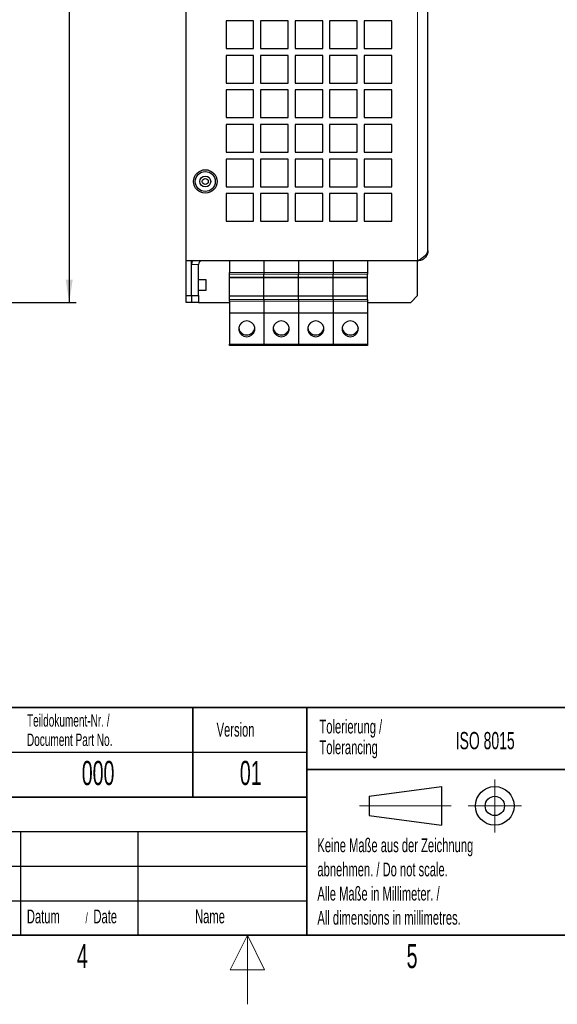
# Model space of a CAD drawing. Header units: millimetres. Extents: x 5 to 418, y 2 to 292.
# Tile 3 of 9: x 184 to 262, y 2 to 145. Entities that reach past the tile are written whole.
import ezdxf

# ---------------------------------------------------------------- set-up
doc = ezdxf.new("R2010")
doc.units = ezdxf.units.MM
doc.layers.add('SLD-0', color=7, linetype='Continuous')
doc.styles.add('SLDTEXTSTYLE0', font='TXT', dxfattribs={"width": 0.605})
doc.dimstyles.new('SLDDIMSTYLE0', dxfattribs={"dimtxt": 3.5, "dimasz": 3.302, "dimexe": 0, "dimexo": 0.0625, "dimgap": 0.875, "dimtad": 1, "dimlfac": 2, "dimrnd": 1e-09, "dimzin": 12, "dimdsep": 46, "dimtxsty": 'SLDTEXTSTYLE0', "dimsah": 1, "dimcen": 0.09, "dimadec": 0, "dimazin": 3, "dimtfac": 1, "dimtofl": 0, "dimtmove": 0, "dimatfit": 3, "dimfxl": 1, "dimfrac": 2, "dimtolj": 1, "dimtzin": 12, "dimarcsym": 0})

# ---------------------------------------------------------------- blocks, each defined once
blk = doc.blocks.new('_D_4')
at = {"layer": 'SLD-0', "color": 7}
for p, q in [((175.09, 253.64), (192.19, 253.64)), ((191.19, 253.64), (191.19, 103.64)), ((175.09, 103.64), (192.19, 103.64))]:
    blk.add_line(p, q, dxfattribs=at)
for points in [[(191.19, 253.64), (190.68, 250.34), (191.7, 250.34)], [(191.19, 103.64), (191.7, 106.94), (190.68, 106.94)]]:
    blk.add_solid(points, dxfattribs=at)
at = {"layer": 'SLD-0', "color": 7, "insert": (186.68, 174.63), "char_height": 3.5, "attachment_point": 1, "rotation": 90, "style": 'SLDTEXTSTYLE0'}
blk.add_mtext('300', dxfattribs=at)

msp = doc.modelspace()

# ---------------------------------------------------------------- linework, layer by layer
at = {"color": 7, "linetype": 'Continuous', "lineweight": 25}
for p, q in [((208.1575, 109.6429), (208.1575, 247.6429)), ((243.1575, 111.1429), (243.1575, 246.1429)), ((217.9075, 144.3929), (213.9075, 144.3929)), ((213.9075, 144.3929), (213.9075, 140.3929)), ((217.9075, 140.3929), (217.9075, 144.3929)), ((222.9075, 144.3929), (218.9075, 144.3929)), ((218.9075, 144.3929), (218.9075, 140.3929)), ((222.9075, 140.3929), (222.9075, 144.3929)), ((227.9075, 144.3929), (223.9075, 144.3929)), ((223.9075, 144.3929), (223.9075, 140.3929)), ((227.9075, 140.3929), (227.9075, 144.3929)), ((232.9075, 144.3929), (228.9075, 144.3929)), ((228.9075, 144.3929), (228.9075, 140.3929)), ((232.9075, 140.3929), (232.9075, 144.3929)), ((237.9075, 144.3929), (233.9075, 144.3929)), ((233.9075, 144.3929), (233.9075, 140.3929)), ((237.9075, 140.3929), (237.9075, 144.3929)), ((213.9075, 140.3929), (217.9075, 140.3929)), ((218.9075, 140.3929), (222.9075, 140.3929)), ((223.9075, 140.3929), (227.9075, 140.3929)), ((228.9075, 140.3929), (232.9075, 140.3929)), ((233.9075, 140.3929), (237.9075, 140.3929)), ((217.9075, 139.3929), (213.9075, 139.3929)), ((213.9075, 139.3929), (213.9075, 135.3929)), ((217.9075, 135.3929), (217.9075, 139.3929)), ((222.9075, 139.3929), (218.9075, 139.3929)), ((218.9075, 139.3929), (218.9075, 135.3929)), ((222.9075, 135.3929), (222.9075, 139.3929)), ((227.9075, 139.3929), (223.9075, 139.3929)), ((223.9075, 139.3929), (223.9075, 135.3929)), ((227.9075, 135.3929), (227.9075, 139.3929)), ((232.9075, 139.3929), (228.9075, 139.3929)), ((228.9075, 139.3929), (228.9075, 135.3929)), ((232.9075, 135.3929), (232.9075, 139.3929)), ((237.9075, 139.3929), (233.9075, 139.3929)), ((233.9075, 139.3929), (233.9075, 135.3929)), ((237.9075, 135.3929), (237.9075, 139.3929)), ((213.9075, 135.3929), (217.9075, 135.3929)), ((217.9075, 134.3929), (213.9075, 134.3929)), ((213.9075, 134.3929), (213.9075, 130.3929)), ((217.9075, 130.3929), (217.9075, 134.3929)), ((218.9075, 135.3929), (222.9075, 135.3929)), ((222.9075, 134.3929), (218.9075, 134.3929)), ((218.9075, 134.3929), (218.9075, 130.3929)), ((222.9075, 130.3929), (222.9075, 134.3929)), ((223.9075, 135.3929), (227.9075, 135.3929)), ((227.9075, 134.3929), (223.9075, 134.3929)), ((223.9075, 134.3929), (223.9075, 130.3929)), ((227.9075, 130.3929), (227.9075, 134.3929)), ((228.9075, 135.3929), (232.9075, 135.3929)), ((232.9075, 134.3929), (228.9075, 134.3929)), ((228.9075, 134.3929), (228.9075, 130.3929)), ((232.9075, 130.3929), (232.9075, 134.3929)), ((233.9075, 135.3929), (237.9075, 135.3929)), ((237.9075, 134.3929), (233.9075, 134.3929)), ((233.9075, 134.3929), (233.9075, 130.3929)), ((237.9075, 130.3929), (237.9075, 134.3929)), ((213.9075, 130.3929), (217.9075, 130.3929)), ((218.9075, 130.3929), (222.9075, 130.3929)), ((223.9075, 130.3929), (227.9075, 130.3929)), ((228.9075, 130.3929), (232.9075, 130.3929)), ((233.9075, 130.3929), (237.9075, 130.3929)), ((217.9075, 129.3929), (213.9075, 129.3929)), ((213.9075, 129.3929), (213.9075, 125.3929)), ((217.9075, 125.3929), (217.9075, 129.3929)), ((222.9075, 129.3929), (218.9075, 129.3929)), ((218.9075, 129.3929), (218.9075, 125.3929)), ((222.9075, 125.3929), (222.9075, 129.3929)), ((227.9075, 129.3929), (223.9075, 129.3929)), ((223.9075, 129.3929), (223.9075, 125.3929)), ((227.9075, 125.3929), (227.9075, 129.3929)), ((232.9075, 129.3929), (228.9075, 129.3929)), ((228.9075, 129.3929), (228.9075, 125.3929)), ((232.9075, 125.3929), (232.9075, 129.3929)), ((237.9075, 129.3929), (233.9075, 129.3929)), ((233.9075, 129.3929), (233.9075, 125.3929)), ((237.9075, 125.3929), (237.9075, 129.3929)), ((213.9075, 125.3929), (217.9075, 125.3929)), ((217.9075, 124.3929), (213.9075, 124.3929)), ((213.9075, 124.3929), (213.9075, 120.3929)), ((217.9075, 120.3929), (217.9075, 124.3929)), ((218.9075, 125.3929), (222.9075, 125.3929)), ((222.9075, 124.3929), (218.9075, 124.3929)), ((218.9075, 124.3929), (218.9075, 120.3929)), ((222.9075, 120.3929), (222.9075, 124.3929)), ((223.9075, 125.3929), (227.9075, 125.3929)), ((227.9075, 124.3929), (223.9075, 124.3929)), ((223.9075, 124.3929), (223.9075, 120.3929)), ((227.9075, 120.3929), (227.9075, 124.3929)), ((228.9075, 125.3929), (232.9075, 125.3929)), ((232.9075, 124.3929), (228.9075, 124.3929)), ((228.9075, 124.3929), (228.9075, 120.3929)), ((232.9075, 120.3929), (232.9075, 124.3929)), ((233.9075, 125.3929), (237.9075, 125.3929)), ((237.9075, 124.3929), (233.9075, 124.3929)), ((233.9075, 124.3929), (233.9075, 120.3929)), ((237.9075, 120.3929), (237.9075, 124.3929)), ((213.9075, 120.3929), (217.9075, 120.3929)), ((218.9075, 120.3929), (222.9075, 120.3929)), ((223.9075, 120.3929), (227.9075, 120.3929)), ((228.9075, 120.3929), (232.9075, 120.3929)), ((233.9075, 120.3929), (237.9075, 120.3929)), ((217.9075, 119.3929), (213.9075, 119.3929)), ((213.9075, 119.3929), (213.9075, 115.3929)), ((217.9075, 115.3929), (217.9075, 119.3929)), ((222.9075, 119.3929), (218.9075, 119.3929)), ((218.9075, 119.3929), (218.9075, 115.3929)), ((222.9075, 115.3929), (222.9075, 119.3929)), ((227.9075, 119.3929), (223.9075, 119.3929)), ((223.9075, 119.3929), (223.9075, 115.3929)), ((227.9075, 115.3929), (227.9075, 119.3929)), ((232.9075, 119.3929), (228.9075, 119.3929)), ((228.9075, 119.3929), (228.9075, 115.3929)), ((232.9075, 115.3929), (232.9075, 119.3929)), ((237.9075, 119.3929), (233.9075, 119.3929)), ((233.9075, 119.3929), (233.9075, 115.3929)), ((237.9075, 115.3929), (237.9075, 119.3929)), ((213.9075, 115.3929), (217.9075, 115.3929)), ((218.9075, 115.3929), (222.9075, 115.3929)), ((223.9075, 115.3929), (227.9075, 115.3929)), ((228.9075, 115.3929), (232.9075, 115.3929)), ((233.9075, 115.3929), (237.9075, 115.3929)), ((208.1575, 104.6429), (208.1575, 109.6429)), ((241.6575, 109.6429), (208.1575, 109.6429)), ((208.9075, 104.6429), (208.9075, 109.6429)), ((209.9075, 104.6429), (209.9075, 109.1429)), ((214.4075, 109.6429), (214.4075, 107.9617)), ((219.4075, 109.6429), (219.4075, 107.9617)), ((224.4075, 109.6429), (224.4075, 107.9617)), ((229.4075, 109.6429), (229.4075, 107.9617)), ((234.4075, 109.6429), (234.4075, 107.9617)), ((241.6575, 104.6429), (241.6575, 109.6429)), ((214.4075, 107.7451), (214.4075, 107.9617)), ((214.4075, 107.2688), (214.4075, 107.7451)), ((214.4075, 107.2554), (214.4075, 107.2688)), ((214.4075, 107.2554), (219.4075, 107.2554)), ((214.4075, 104.5304), (214.4075, 107.2554)), ((219.4075, 107.9617), (219.4075, 107.7451)), ((219.4075, 107.2688), (219.4075, 107.7451)), ((219.4075, 107.2554), (219.4075, 107.2688)), ((219.4075, 107.2554), (224.4075, 107.2554)), ((219.4075, 104.5304), (219.4075, 107.2554)), ((224.4075, 107.9617), (224.4075, 107.7451)), ((224.4075, 107.2688), (224.4075, 107.7451)), ((224.4075, 107.2554), (224.4075, 107.2688)), ((224.4075, 107.2554), (229.4075, 107.2554)), ((224.4075, 104.5304), (224.4075, 107.2554)), ((229.4075, 107.9617), (229.4075, 107.7451)), ((229.4075, 107.2688), (229.4075, 107.7451)), ((229.4075, 107.2554), (229.4075, 107.2688)), ((229.4075, 107.2554), (234.4075, 107.2554)), ((229.4075, 104.5304), (229.4075, 107.2554)), ((234.4075, 107.9617), (234.4075, 107.7451)), ((234.4075, 107.2688), (234.4075, 107.7451)), ((234.4075, 107.2554), (234.4075, 107.2688)), ((234.4075, 104.5304), (234.4075, 107.2554)), ((211.0518, 106.8804), (209.9075, 106.8804)), ((211.0518, 105.4054), (211.0518, 106.8804)), ((208.1575, 104.6429), (208.9075, 104.6429)), ((208.1575, 103.6429), (208.1575, 104.6429)), ((208.9075, 104.6429), (208.9075, 103.6429)), ((208.9075, 104.6429), (209.9075, 104.6429)), ((209.9075, 105.4054), (211.0518, 105.4054)), ((209.9075, 104.6429), (209.9075, 103.6429)), ((219.4075, 104.5304), (214.4075, 104.5304)), ((214.4075, 104.517), (214.4075, 104.5304)), ((214.4075, 104.0407), (214.4075, 104.517)), ((224.4075, 104.5304), (219.4075, 104.5304)), ((219.4075, 104.517), (219.4075, 104.5304)), ((219.4075, 104.0407), (219.4075, 104.517)), ((229.4075, 104.5304), (224.4075, 104.5304)), ((224.4075, 104.517), (224.4075, 104.5304)), ((224.4075, 104.0407), (224.4075, 104.517)), ((234.4075, 104.5304), (229.4075, 104.5304)), ((229.4075, 104.517), (229.4075, 104.5304)), ((229.4075, 104.0407), (229.4075, 104.517)), ((234.4075, 104.517), (234.4075, 104.5304)), ((234.4075, 104.0407), (234.4075, 104.517)), ((240.6575, 103.6429), (241.6575, 104.6429)), ((208.9075, 103.6429), (208.1575, 103.6429)), ((209.9075, 103.6429), (208.9075, 103.6429)), ((209.9075, 103.6429), (214.4075, 103.6429)), ((214.4075, 103.8242), (214.4075, 104.0407)), ((214.4075, 103.8242), (214.4075, 102.058)), ((219.4075, 104.0407), (219.4075, 103.8242)), ((219.4075, 103.8242), (219.4075, 102.058)), ((224.4075, 104.0407), (224.4075, 103.8242)), ((224.4075, 103.8242), (224.4075, 102.058)), ((229.4075, 104.0407), (229.4075, 103.8242)), ((229.4075, 103.8242), (229.4075, 102.058)), ((234.4075, 104.0407), (234.4075, 103.8242)), ((234.4075, 103.8242), (234.4075, 102.058)), ((234.4075, 103.6429), (240.6575, 103.6429)), ((219.4075, 102.058), (214.4075, 102.058)), ((214.4075, 102.058), (214.4075, 97.5782)), ((224.4075, 102.058), (219.4075, 102.058)), ((219.4075, 102.058), (219.4075, 97.5782)), ((224.4075, 102.058), (224.4075, 97.5782)), ((229.4075, 102.058), (224.4075, 102.058)), ((234.4075, 102.058), (229.4075, 102.058)), ((229.4075, 102.058), (229.4075, 97.5782)), ((234.4075, 102.058), (234.4075, 97.5782)), ((214.4075, 97.3929), (214.4075, 97.5782)), ((219.4075, 97.3929), (214.4075, 97.3929)), ((219.4075, 97.5782), (219.4075, 97.3929)), ((224.4075, 97.3929), (219.4075, 97.3929)), ((224.4075, 97.5782), (224.4075, 97.3929)), ((229.4075, 97.3929), (224.4075, 97.3929)), ((229.4075, 97.5782), (229.4075, 97.3929)), ((234.4075, 97.3929), (229.4075, 97.3929)), ((234.4075, 97.5782), (234.4075, 97.3929))]:
    msp.add_line(p, q, dxfattribs=at)
at = {"color": 7, "linetype": 'Continuous', "lineweight": 18}
for p, q in [((241.6575, 109.6429), (241.6575, 247.6429)), ((209.9075, 109.1429), (208.9075, 109.1429)), ((214.4075, 107.9617), (219.4075, 107.9617)), ((219.4075, 107.7451), (214.4075, 107.7451)), ((214.4075, 107.2688), (219.4075, 107.2688)), ((219.4075, 107.9617), (224.4075, 107.9617)), ((224.4075, 107.7451), (219.4075, 107.7451)), ((219.4075, 107.2688), (224.4075, 107.2688)), ((224.4075, 107.9617), (229.4075, 107.9617)), ((229.4075, 107.7451), (224.4075, 107.7451)), ((224.4075, 107.2688), (229.4075, 107.2688)), ((229.4075, 107.9617), (234.4075, 107.9617)), ((234.4075, 107.7451), (229.4075, 107.7451)), ((229.4075, 107.2688), (234.4075, 107.2688)), ((214.4075, 104.517), (219.4075, 104.517)), ((219.4075, 104.517), (224.4075, 104.517)), ((224.4075, 104.517), (229.4075, 104.517)), ((229.4075, 104.517), (234.4075, 104.517)), ((214.4075, 104.0407), (219.4075, 104.0407)), ((219.4075, 103.8242), (214.4075, 103.8242)), ((219.4075, 104.0407), (224.4075, 104.0407)), ((224.4075, 103.8242), (219.4075, 103.8242)), ((224.4075, 104.0407), (229.4075, 104.0407)), ((229.4075, 103.8242), (224.4075, 103.8242)), ((229.4075, 104.0407), (234.4075, 104.0407)), ((234.4075, 103.8242), (229.4075, 103.8242)), ((214.4075, 97.5782), (219.4075, 97.5782)), ((219.4075, 97.5782), (224.4075, 97.5782)), ((224.4075, 97.5782), (229.4075, 97.5782)), ((229.4075, 97.5782), (234.4075, 97.5782))]:
    msp.add_line(p, q, dxfattribs=at)
at = {"color": 7, "linetype": 'Continuous', "lineweight": 25, "flags": 128}
for points in [[(208.9932, 109.6429), (208.9363, 109.4356), (208.9075, 109.1429)], [(216.9075, 98.6728), (217.3093, 98.7412), (217.6627, 98.9383), (217.925, 99.2403), (218.0646, 99.6107), (218.0646, 100.0048), (217.925, 100.3752), (217.6627, 100.6772), (217.3093, 100.8743), (216.9075, 100.9427), (216.5056, 100.8743), (216.1522, 100.6772), (215.8899, 100.3752), (215.7503, 100.0048), (215.7503, 99.6107), (215.8899, 99.2403), (216.1522, 98.9383), (216.5056, 98.7412), (216.9075, 98.6728)], [(221.9075, 98.6728), (222.3093, 98.7412), (222.6627, 98.9383), (222.925, 99.2403), (223.0646, 99.6107), (223.0646, 100.0048), (222.925, 100.3752), (222.6627, 100.6772), (222.3093, 100.8743), (221.9075, 100.9427), (221.5056, 100.8743), (221.1522, 100.6772), (220.8899, 100.3752), (220.7503, 100.0048), (220.7503, 99.6107), (220.8899, 99.2403), (221.1522, 98.9383), (221.5056, 98.7412), (221.9075, 98.6728)], [(226.9075, 98.6728), (227.3093, 98.7412), (227.6627, 98.9383), (227.925, 99.2403), (228.0646, 99.6107), (228.0646, 100.0048), (227.925, 100.3752), (227.6627, 100.6772), (227.3093, 100.8743), (226.9075, 100.9427), (226.5056, 100.8743), (226.1522, 100.6772), (225.8899, 100.3752), (225.7503, 100.0048), (225.7503, 99.6107), (225.8899, 99.2403), (226.1522, 98.9383), (226.5056, 98.7412), (226.9075, 98.6728)], [(231.9075, 98.6728), (232.3093, 98.7412), (232.6627, 98.9383), (232.925, 99.2403), (233.0646, 99.6107), (233.0646, 100.0048), (232.925, 100.3752), (232.6627, 100.6772), (232.3093, 100.8743), (231.9075, 100.9427), (231.5056, 100.8743), (231.1522, 100.6772), (230.8899, 100.3752), (230.7503, 100.0048), (230.7503, 99.6107), (230.8899, 99.2403), (231.1522, 98.9383), (231.5056, 98.7412), (231.9075, 98.6728)]]:
    msp.add_lwpolyline(points, dxfattribs=at)
at = {"color": 7, "linetype": 'Continuous', "lineweight": 25}
for radius in [1.7, 1.45, 0.7875, 0.4375]:
    msp.add_circle((210.9075, 121.1429), radius, dxfattribs=at)
for centre, radius, start, end in [((210.4075, 109.1429), 0.5, 90, 180), ((216.8887, 100.0902), 1.1587, 187.589178, 270.927085), ((216.9292, 100.0867), 1.1553, 268.919791, 352.563946), ((221.8887, 100.0902), 1.1587, 187.589178, 270.927085), ((221.9292, 100.0867), 1.1553, 268.919791, 352.563946), ((226.8887, 100.0902), 1.1587, 187.589178, 270.927085), ((226.9292, 100.0867), 1.1553, 268.919791, 352.563946), ((231.8887, 100.0902), 1.1587, 187.589178, 270.927085), ((231.9292, 100.0867), 1.1553, 268.919791, 352.563946)]:
    msp.add_arc(centre, radius, start, end, dxfattribs=at)
msp.add_open_spline([(241.6575, 109.6429), (241.8577, 109.7703), (242.2585, 110.0252), (242.7605, 110.4075), (243.0957, 110.7803), (243.1374, 111.0253), (243.1575, 111.1429)], degree=3, knots=[0, 0, 0, 0, 0.25472594, 0.50961788, 0.76451087, 1, 1, 1, 1], dxfattribs=at)
msp.add_open_spline([(243.1575, 111.1429), (243.1349, 110.9464), (243.0898, 110.5533), (242.7429, 110.0575), (242.2471, 109.7106), (241.854, 109.6655), (241.6575, 109.6429)], degree=3, dxfattribs=at)
at = {"layer": 'SLD-0', "lineweight": 35}
for p, q in [((158.1167, 45), (225.6167, 45)), ((209.1167, 45), (209.1167, 32)), ((225.6167, 45), (225.6167, 32)), ((225.6167, 45), (266.3305, 45)), ((225.6167, 45), (225.6167, 36)), ((225.6167, 36), (266.3305, 36)), ((225.6167, 36), (225.6167, 12)), ((158.1167, 32), (225.6167, 32)), ((225.6167, 32), (225.6167, 12)), ((26, 12), (408, 12)), ((158.1167, 12), (225.6167, 12)), ((225.6167, 12), (266.3305, 12))]:
    msp.add_line(p, q, dxfattribs=at)
at = {"layer": 'SLD-0'}
for p, q in [((158.1167, 38.5), (225.6167, 38.5)), ((158.1167, 27), (225.6167, 27)), ((184.1167, 27), (184.1167, 12)), ((201.1167, 27), (201.1167, 12)), ((158.1167, 22), (225.6167, 22)), ((158.1167, 17), (225.6167, 17))]:
    msp.add_line(p, q, dxfattribs=at)
at = {"layer": 'SLD-0', "lineweight": 18}
for p, q in [((252.8396, 34.5746), (252.8396, 26.8746)), ((233.2396, 30.7246), (246.5396, 30.7246)), ((248.9896, 30.7246), (256.6896, 30.7246)), ((217, 12), (214.5, 7)), ((217, 2), (217, 12)), ((219.5, 7), (217, 12)), ((214.5, 7), (219.5, 7))]:
    msp.add_line(p, q, dxfattribs=at)
at = {"layer": 'SLD-0', "lineweight": 25}
for p, q in [((234.6396, 32.1246), (245.1396, 33.5246)), ((245.1396, 33.5246), (245.1396, 27.9246)), ((158.1167, 32), (225.6167, 32)), ((234.6396, 32.1246), (234.6396, 29.3246)), ((234.6396, 29.3246), (245.1396, 27.9246))]:
    msp.add_line(p, q, dxfattribs=at)
for radius in [2.8, 1.4]:
    msp.add_circle((252.8396, 30.7246), radius, dxfattribs=at)

# ---------------------------------------------------------------- texts
at = {"layer": 'SLD-0', "style": 'SLDTEXTSTYLE0'}
for s, insert, char_height, attachment_point in [('Teildokument-Nr. /', (185.0721, 44.0073), 1.8, 1), ('Version', (212.5452, 42.7601), 2, 1), ('Tolerierung /', (227.4391, 43.2172), 2, 1), ('ISO 8015', (247.1716, 41.4342), 2.5, 1), ('Document Part No.', (185.0721, 41.2073), 1.8, 1), ('Tolerancing', (227.4391, 40.2172), 2, 1), ('000', (195.3767, 37.243), 3.5, 2), ('01', (217.4851, 37.2527), 3.5, 2), ('Änderungen / Modifications', (159.1698, 30.5619), 2, 1), ('Keine Maße aus der Zeichnung', (227.1404, 26.0307), 2, 1), ('abnehmen. / Do not scale.', (227.1404, 22.5307), 2, 1), ('Alle Maße in Millimeter. /', (227.1404, 19.0307), 2, 1), ('Datum', (185.0629, 15.7244), 2, 1), ('Date', (194.7022, 15.7244), 2, 1), ('Name', (209.4275, 15.729), 2, 1), ('All dimensions in millimetres.', (227.1404, 15.5307), 2, 1), ('/', (193.5459, 15.2243), 1.5, 1), ('4', (193.1027, 10.743), 3.5, 2), ('5', (240.8527, 10.743), 3.5, 2)]:
    msp.add_mtext(s, dxfattribs=dict(at, insert=insert, char_height=char_height, attachment_point=attachment_point))

# ---------------------------------------------------------------- dimensions: what is measured, and where the dimension line sits
at = {"layer": 'SLD-0', "color": 7}
dim = msp.add_linear_dim(base=(191.1909, 103.6429), p1=(174.0884, 253.6429), p2=(174.0884, 103.6429), angle=90, dimstyle='SLDDIMSTYLE0', dxfattribs=at)
dim.commit()
dim.dimension.update_dxf_attribs({"geometry": '_D_4', "text_midpoint": (191.1909, 178.6429), "dimtype": 160})

doc.saveas('drawing.dxf')
